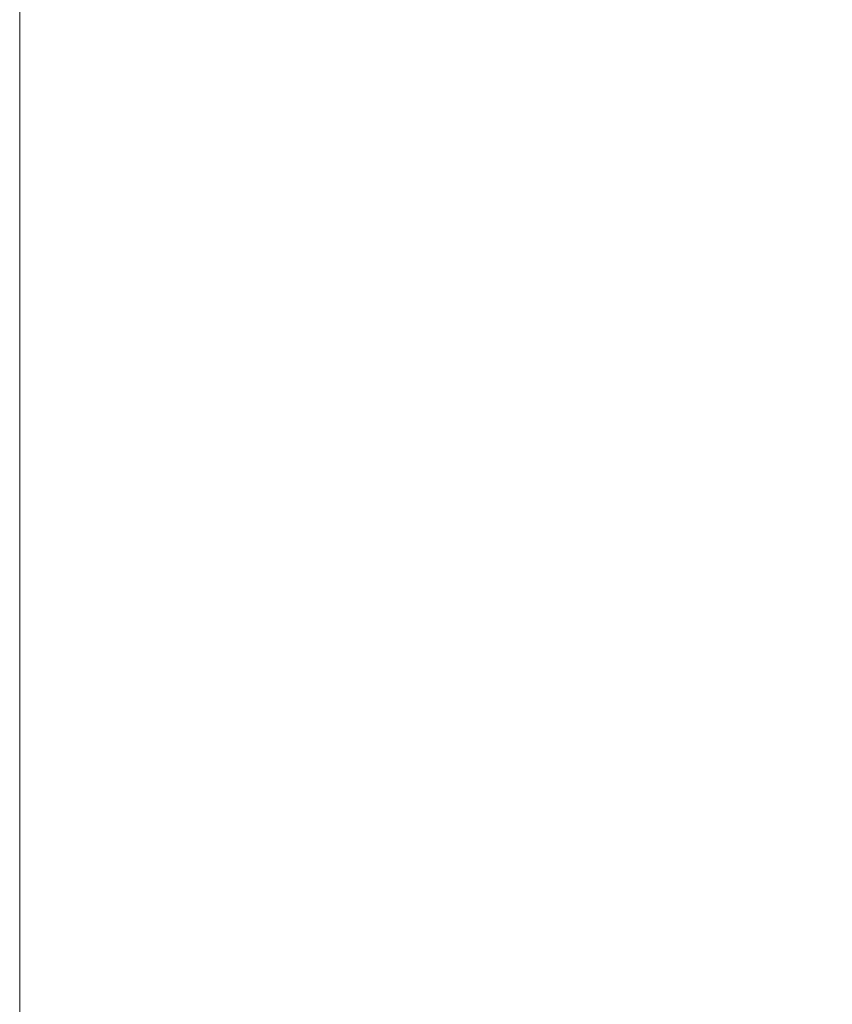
# Model space of a CAD drawing. Header units: millimetres. Extents: x -552 to 238, y 264 to 1524.
# Tile 57 of 256: x -451.92 to -450.31, y 305.18 to 307.13. Entities that reach past the tile are written whole.
import ezdxf

# ---------------------------------------------------------------- set-up
doc = ezdxf.new("R2010")
doc.units = ezdxf.units.MM
doc.layers.add('M-EQPM', color=50, linetype='Continuous', lineweight=9)

# ---------------------------------------------------------------- blocks, each defined once
blk = doc.blocks.new('Renson_Flux_ 225-275-325 Flat - FLUX_ 275 Flat Vertical Mounted Left-361675-_3D_')
at = {"layer": 'M-EQPM'}
mesh = blk.add_polyface(dxfattribs=at)
corners = [(-210, -590.246, 232.2796), (-210, -580.246, 232.2796), (-239.4137, -580.246, 227.0932), (-265.2797, -580.246, 212.1595), (-284.4782, -580.246, 189.2797), (-294.6935, -580.246, 161.2134), (-294.6935, -580.246, 131.3459), (-284.4782, -580.246, 103.2797), (-265.2797, -580.246, 80.3998), (-239.4137, -580.246, 65.4661), (-210, -580.246, 60.2797), (-210, -590.246, 60.2797), (-239.4137, -590.246, 65.4661), (-265.2797, -590.246, 80.3998), (-284.4782, -590.246, 103.2797), (-294.6935, -590.246, 131.3459), (-294.6935, -590.246, 161.2134), (-284.4782, -590.246, 189.2797), (-265.2797, -590.246, 212.1595), (-239.4137, -590.246, 227.0932)]
mesh.append_faces([[corners[k] for k in face] for face in [(12, 9, 10, 11)]], dxfattribs={"vtx0": -1})
mesh.append_faces([[corners[k] for k in face] for face in [(14, 7, 8, 13), (13, 8, 9, 12), (15, 6, 7, 14), (6, 15, 16, 5), (17, 4, 5, 16), (19, 2, 3, 18), (18, 3, 4, 17)]], dxfattribs={"vtx0": -1, "vtx2": -1})
mesh.append_faces([[corners[k] for k in face] for face in [(0, 1, 2, 19)]], dxfattribs={"vtx2": -1})

msp = doc.modelspace()

# ---------------------------------------------------------------- block references
at = {"layer": 'M-EQPM'}
msp.add_blockref('Renson_Flux_ 225-275-325 Flat - FLUX_ 275 Flat Vertical Mounted Left-361675-_3D_', (-157.2235, 894.0288), dxfattribs=at)

doc.saveas('drawing.dxf')
